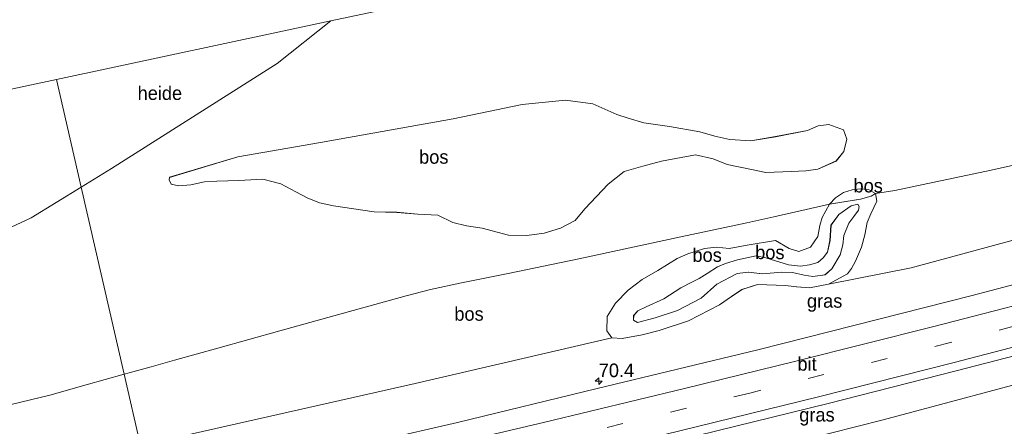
# Model space of a CAD drawing. Header units: millimetres. Extents: x 180000 to 190000, y 466229 to 468626.
# Tile 64 of 202: x 182484 to 182665, y 468180 to 468255. Entities that reach past the tile are written whole.
import ezdxf
from ezdxf.enums import TextEntityAlignment as Align

# ---------------------------------------------------------------- set-up
doc = ezdxf.new("R2010")
doc.units = ezdxf.units.MM
doc.linetypes.add('39strp', pattern=[12, 3, -9])
for name, color, linetype, lineweight in [('af-bs-rasterhekwerk', 8, 'hekwerk', 18), ('as-bs-kilometr', 13, 'Continuous', 18), ('bp-b5-bos', 93, 'Continuous', 18), ('bp-b5-grasland', 93, 'Continuous', 18), ('bp-b5-overig', 93, 'Continuous', 18), ('gw-bs-kruinlijn', 93, 'Continuous', 18), ('gw-bs-teenlijn', 93, 'Continuous', 18), ('kd-bs-opnamedtmgrens', 173, 'Continuous', 18), ('mk-bs-39streep 0.15', 8, '39strp', 18), ('mk-bs-streep 0.15', 8, 'Continuous', 18), ('og-bs-hulpgeometrie', 53, 'Continuous', 18), ('vh-b5-verh_soort', 8, 'Continuous', 18)]:
    doc.layers.add(name, color=color, linetype=linetype, lineweight=lineweight)
doc.styles.add('rtw_iso', font='iso-rtw.shx')
doc.linetypes.add('hekwerk', pattern='A,7,-1.5,[1,RTW.shx,S=0.75,R=0,X=0,Y=0],-1.5', length=10)

# ---------------------------------------------------------------- blocks, each defined once
blk = doc.blocks.new('dtbattr-r')
at = {"style": 'rtw_iso'}
blk.add_attdef('TAG', text='', height=2.5, dxfattribs=at).set_placement((0, 0), align=Align.MIDDLE_CENTER)
blk = doc.blocks.new('d33az_ACAD_1_FMEBLOCK27')
at = {"layer": 'bp-b5-bos'}
for points in [[(24.8, 11.91, 37.26), (23.71, 9.58, 37.28), (23.06, 8, 37.42), (22.59, 5.69, 37.5), (21.98, 3.45, 37.54), (20.9, 0.87, 37.58), (20.16, -0.49, 37.55), (19.44, -1.44, 37.56), (15.94, -3.34, 37.47), (12.46, -4.02, 37.44), (10.09, -3.83, 37.43), (8.01, -3.6, 37.45), (2.91, -3.41, 37.45), (0.04, -4.35, 37.47), (-1.86, -5.6, 37.49), (-4.12, -7.13, 37.5), (-9.8, -10.09, 37.54), (-15.21, -11.86, 37.59), (-18.31, -12.67, 37.63), (-22.01, -13.32, 37.67), (-23.86, -13.2, 37.76), (-24.8, -11.92, 37.93), (-24.72, -9.28, 38.02), (-23.18, -6.84, 38.07), (-20.87, -4.48, 38.06), (-18.33, -2.52, 38.01), (-15.43, -0.82, 37.93), (-11.9, 1.34, 37.9), (-9.94, 2.23, 37.95), (-6.86, 3.23, 37.97), (-4.67, 3.43, 37.85), (-2.34, 3.2, 37.67), (1.01, 3.81, 37.66), (6.23, 4.67, 37.78), (8.7, 3.21, 38), (10.5, 2.64, 38.21), (12.65, 3.44, 38.09), (13.98, 5.4, 38), (14.35, 7.43, 37.89), (14.76, 8.9, 37.81), (16.15, 11.35, 37.74), (19.15, 11.85, 37.2), (21.81, 12.28, 36.84), (23.76, 12.82, 37.23), (24.55, 13.32, 37.37)], [(16.21, 4.7, 36.53), (15.76, 2.56, 36.52), (14.96, 1.49, 36.48), (13.98, 0.64, 36.48), (12.42, 0.18, 36.45), (10.79, -0.07, 36.44), (8.6, 0.23, 36.44), (4.44, 1.52, 36.44), (2.66, 1.83, 36.57), (-0.78, 1.13, 36.56), (-2.96, 0.45, 36.61), (-4.44, -0.17, 36.6), (-6.36, -1.37, 36.66), (-7.86, -2.32, 36.7), (-9.16, -2.96, 36.73), (-11.22, -4.02, 36.78), (-14.35, -6.04, 36.83), (-17.59, -7.52, 36.95), (-19.09, -8.25, 37.01), (-19.87, -9.11, 37.02), (-19.9, -9.98, 36.99), (-19.16, -10.37, 36.94), (-15.89, -9.51, 36.79), (-11.84, -8.19, 36.76), (-7.46, -5.92, 36.7), (-4.61, -3.32, 36.66), (-0.86, -1.4, 36.54), (1.2, -1.14, 36.41), (3.8, -1.45, 36.34), (7.36, -1.16, 36.38), (9.34, -1.22, 36.36), (11.48, -1.71, 36.4), (13.07, -1.95, 36.44), (15.29, -1.61, 36.49), (16.56, -0.53, 36.55), (18.06, 2.07, 36.56), (18.6, 3.85, 36.58), (18.75, 5.57, 36.55), (19.66, 7.84, 36.57), (20.57, 9.11, 36.59), (21.44, 10.28, 36.62), (21.59, 10.93, 36.62), (21.33, 11.38, 36.61), (20.08, 11.06, 36.55), (17.83, 9.47, 36.46), (16.4, 7.5, 36.39)]]:
    blk.add_polyline3d(points, close=True, dxfattribs=at)
blk = doc.blocks.new('d33az_ACAD_1_FMEBLOCK144')
at = {"layer": 'bp-b5-bos'}
for points in [[(71.45, 32.55, 38.61), (69.95, 31.49, 38.32), (66.03, 31.58, 38.31), (61.33, 31.51, 38.23), (57.64, 30.63, 38.24), (54.64, 28.92, 38.25), (52.71, 26.53, 38.2), (52.65, 22.13, 38.27), (54.16, 19.46, 38.32), (55.29, 17.01, 38.29), (56.65, 15.57, 38.32), (58.54, 14.61, 38.33), (60.77, 13.99, 38.3), (63.4, 13.42, 38.33), (65.97, 13.36, 38.34), (68.62, 13.13, 38.33), (70.57, 12.29, 38.31), (71.47, 10.86, 38.29), (69.73, 6, 37.83), (68.93, 3.36, 37.86), (69.01, 0.63, 37.9), (69.41, -1.77, 37.95), (70.07, -4.66, 38.07), (70.95, -6.19, 38.19), (73.35, -7.96, 38.34), (77.08, -9.49, 38.57), (78.78, -10.19, 38.63), (80.55, -11.34, 38.65), (82.48, -11.96, 38.65), (80.08, -12.31, 38.62), (77.06, -11.42, 38.55), (75.62, -10.94, 38.44), (72.65, -10.65, 38.25), (69.75, -11.09, 38.1), (66.38, -11.78, 37.84), (64.21, -12.14, 37.73), (57.55, -13.79, 37.5), (42.91, -18.88, 37.69), (34.18, -21.5, 37.67), (22.15, -23.2, 37.2), (6.45, -26.06, 36.85), (-8.22, -29.04, 36.53), (-23.29, -31.2, 36.15), (-47.88, -37.87, 35.86), (-66.17, -42.47, 36.02), (-82.08, -46.64, 35.75), (-85.68, -31, 35.99), (-82.23, -28.39, 35.98), (-80.59, -25.96, 35.99), (-79.74, -23.55, 35.98), (-78.92, -21.67, 35.96), (-72.09, -13.34, 36.09), (-68.17, -8.42, 36.11), (-64.02, -5.65, 36.17), (-60.81, -4.24, 36.1), (-58.65, -3.25, 35.91), (-55.65, -0.67, 35.96), (-52.68, 1.59, 36.07), (-47.86, 4.11, 36.09), (-37.35, 7.73, 36.23), (-27.56, 9.97, 36.5), (-21.85, 12.24, 36.97), (-20.36, 14.28, 37.41), (-20.03, 15.06, 37.54), (-19.56, 16.76, 37.79), (-22.17, 16.93, 37.69), (-25.05, 17.24, 37.68), (-27.72, 17.34, 37.73), (-31.45, 17.23, 37.8), (-19.52, 19.97, 37.91), (3.02, 25.55, 38.01), (36.93, 34.11, 38.07), (69.48, 42.81, 38.16), (85.68, 46.64, 38.24), (83.98, 44.52, 38.51), (83.42, 43.84, 38.8), (82.65, 42.84, 38.9), (81.68, 41.66, 39), (80.91, 40.13, 38.88), (80.22, 38.62, 38.79), (78.94, 37.07, 38.64), (76.73, 35.76, 38.56), (74.39, 34.68, 38.47), (72.9, 33.65, 38.53)], [(36.22, 17.89, 38.43), (27.38, 16.84, 38.4), (24.18, 15.94, 38.36), (20.39, 14.81, 38.32), (17.26, 14.29, 38.24), (14.48, 13.81, 38.2), (12.02, 13.21, 38.3), (7.83, 12.29, 38.48), (4.52, 11.53, 38.55), (1.91, 11.84, 38.57), (0.51, 12.73, 38.44), (0.06, 14.18, 38.38), (-2.43, 15.49, 38.3), (-4.57, 16.5, 38.27), (-7.43, 17.38, 38.23), (-9.86, 17.4, 38.2), (-11.59, 17.1, 38.27), (-15.11, 15.51, 38.37), (-16.91, 13.3, 37.97), (-19.44, 9.44, 37.24), (-21.52, 5.74, 37.14), (-23.14, 0.99, 36.97), (-24.14, -2.05, 36.88), (-24.53, -5.28, 36.76), (-23.98, -10.27, 36.57), (-22.65, -12.63, 36.47), (-20.3, -14.02, 36.4), (-17.03, -14.14, 36.37), (-11.84, -10.83, 36.26), (-8.71, -8.88, 36.48), (-5.98, -6.46, 36.83), (0.71, -3.44, 37.25), (3.78, -2.35, 37.47), (8.34, -1.37, 37.65), (13.27, -3.12, 37.69), (14.95, -4.57, 37.66), (16.15, -6.44, 37.59), (16.61, -8.52, 37.53), (17.51, -11.24, 37.46), (19.33, -13.41, 37.54), (21.82, -14.79, 37.63), (24.2, -16.09, 37.74), (27.09, -16.72, 37.84), (30.16, -16.39, 37.94), (33.7, -16.32, 38.07), (37.31, -16.63, 38.21), (39.61, -16.18, 38.32), (41.62, -14.1, 38.26), (43.31, -11.02, 38.21), (45.73, -7.99, 38.23), (48.15, -4.27, 38.24), (48.4, -2.24, 38.18), (47.71, -0.33, 38.22), (46.32, 1.84, 38.31), (45.37, 4.77, 38.33), (45.81, 10.26, 38.3), (45.15, 13.79, 38.25), (44.61, 16.19, 38.28), (43.62, 17.97, 38.32), (41.74, 18.66, 38.32)]]:
    blk.add_polyline3d(points, close=True, dxfattribs=at)
blk = doc.blocks.new('d33az_ACAD_1_FMEBLOCK145')
at = {"layer": 'bp-b5-bos'}
blk.add_polyline3d([(60.45, -35.57, 37.13), (50.23, -37.83, 37.04), (41.76, -39.64, 36.86), (33.39, -41.42, 37.29), (29.79, -41.96, 37.37), (28.54, -41.24, 37.54), (27.02, -41.11, 37.66), (25.53, -41.28, 37.7), (23.92, -41.76, 37.72), (22.45, -42.75, 37.72), (21.39, -43.93, 37.74), (15.74, -45.22, 38.3), (11.16, -46.28, 38.41), (6.19, -47.33, 37.88), (-5.97, -49.94, 38.13), (-24.68, -53.95, 39.33), (-37.7, -56.67, 39.4), (-46.25, -58.38, 39.32), (-51.98, -59.59, 38.6), (-56.46, -60.76, 38.36), (-70.85, -64.75, 37.97), (-79.67, -67.23, 38.7), (-91.08, -70.37, 38.52), (-99.03, -72.57, 38.61), (-103.3, -73.81, 38.2), (-107.36, -74.92, 37.61), (-108.28, -75.18, 37.49), (-116.18, -40.8, 36.79), (-110.63, -37.4, 36.92), (-80.17, -18.09, 37.03), (-70.26, -10.24, 37.08), (-13.6, 1.78, 37.8)], dxfattribs=at)
blk.add_polyline3d([(-99.61, -40.28, 37.75), (-98.3, -40.55, 37.94), (-96.03, -40.37, 38.13), (-93.53, -39.8, 38.34), (-91.26, -39.67, 38.48), (-87.21, -39.56, 38.38), (-82.77, -39.36, 38.51), (-79.49, -40.21, 38.7), (-76.74, -41.64, 38.99), (-74.64, -42.76, 39.25), (-72.38, -43.69, 39.46), (-69.79, -44.24, 39.69), (-62.31, -45.32, 40.2), (-58.16, -45.42, 40.12), (-54.32, -45.77, 40.1), (-50.62, -45.94, 40.37), (-47.84, -47.28, 40.57), (-45.34, -47.9, 40.66), (-42.5, -48.36, 40.57), (-37.65, -49.62, 40.45), (-34.27, -49.67, 40.38), (-31.09, -49.25, 40.27), (-28.1, -48.32, 40.09), (-25.4, -46.92, 39.95), (-23.6, -44.8, 39.83), (-19.33, -40.25, 39.48), (-16.39, -37.91, 39.36), (-12.94, -36.92, 39.27), (-9.49, -36.05, 39.17), (-3.26, -34.83, 39.13), (-0.01, -35.61, 39.14), (2.56, -36.65, 39.21), (7.02, -37.54, 39.25), (9.66, -38.13, 39.18), (14.33, -37.95, 39.17), (17.03, -37.78, 38.95), (19.2, -37.47, 38.62), (22.57, -35.99, 38.3), (23.98, -34.25, 38.21), (24.58, -31.98, 37.99), (23.93, -30.25, 37.9), (21.22, -29.27, 37.84), (19.28, -29.52, 37.8), (17.35, -30.37, 37.79), (11.47, -31.51, 37.95), (6.93, -32.3, 38.06), (3.04, -32.03, 38.01), (0.28, -31.42, 37.98), (-2.47, -30.6, 37.97), (-8.07, -29.63, 38.18), (-12.75, -28.97, 38.3), (-15.67, -28.14, 38.38), (-17.72, -27.47, 38.37), (-22.15, -25.5, 38.23), (-27.14, -24.81, 38.15), (-35.11, -25.58, 38.02), (-47.81, -28.25, 38.04), (-72.2, -32.61, 37.92), (-87.39, -35.25, 37.69), (-99.93, -38.99, 37.38), (-100.01, -39.45, 37.58)], close=True, dxfattribs=at)
blk = doc.blocks.new('hecto')
for p, q in [((0, 0.625), (-0.625, 0)), ((0, -0.625), (0, 0.625)), ((-0.625, 0), (0.625, 0)), ((0.625, 0), (0, -0.625))]:
    blk.add_line(p, q)
blk = doc.blocks.new('dtbattr')
at = {"style": 'rtw_iso'}
blk.add_attdef('TAG', (0.59, 0.87), '', height=2.5, dxfattribs=at)

msp = doc.modelspace()

# ---------------------------------------------------------------- linework, layer by layer
at = {"layer": 'af-bs-rasterhekwerk'}
for points in [[(182672.2, 468229.65, 37.13), (182661.98, 468227.39, 37.04), (182653.51, 468225.58, 36.86), (182645.14, 468223.8, 37.29), (182641.54, 468223.26, 37.37), (182640.75, 468222.76, 37.23), (182638.81, 468222.22, 36.84), (182636.15, 468221.79, 37.2), (182633.14, 468221.29, 37.74), (182627.49, 468220, 38.3), (182622.91, 468218.94, 38.41), (182617.94, 468217.89, 37.88), (182605.77, 468215.27, 38.13)], [(182503.47, 468190.04, 37.49), (182504.39, 468190.29, 37.61), (182508.45, 468191.41, 38.2), (182512.72, 468192.64, 38.61), (182520.67, 468194.85, 38.52), (182532.08, 468197.99, 38.7), (182540.9, 468200.47, 37.97), (182555.29, 468204.46, 38.36), (182559.77, 468205.63, 38.6), (182565.5, 468206.84, 39.32), (182574.05, 468208.55, 39.4), (182587.07, 468211.27, 39.33), (182605.77, 468215.27, 38.13)], [(182503.47, 468190.04, 37.49), (182496.47, 468188.07, 36.57), (182489.81, 468186.21, 36.23), (182482.72, 468184.5, 36.07), (182478.46, 468183.59, 36.06), (182471, 468182.15, 37.18), (182463.54, 468180.61, 37.19), (182447.74, 468177.43, 36.82), (182435.84, 468175.08, 37.22), (182407.73, 468169.62, 37.21), (182391.45, 468166.3, 37.31), (182381.92, 468164.44, 37.33), (182366.86, 468161.12, 37.56), (182356.7, 468158.93, 38.07), (182341.7, 468155.68, 38.53), (182322.16, 468151.56, 39.81), (182309.91, 468148.91, 39.43), (182301.94, 468147.13, 38.32), (182293.64, 468145.47, 37.75), (182285.87, 468143.69, 37.66), (182269.53, 468140.15, 37.43), (182261.4, 468138.33, 37.55)]]:
    msp.add_polyline3d(points, dxfattribs=at)
at = {"layer": 'bp-b5-bos'}
for points in [[(182614.79, 468233.18, 38.01), (182618.68, 468232.92, 38.06), (182623.22, 468233.7, 37.95), (182629.09, 468234.84, 37.79), (182631.02, 468235.7, 37.8), (182632.97, 468235.95, 37.84), (182635.68, 468234.97, 37.9), (182636.33, 468233.23, 37.99), (182635.73, 468230.97, 38.21), (182634.32, 468229.22, 38.3), (182630.95, 468227.74, 38.62), (182628.78, 468227.43, 38.95), (182626.08, 468227.27, 39.17), (182621.41, 468227.09, 39.18), (182618.77, 468227.68, 39.25), (182614.31, 468228.57, 39.21), (182611.74, 468229.61, 39.14), (182608.49, 468230.39, 39.13), (182602.26, 468229.17, 39.17), (182598.81, 468228.3, 39.27), (182595.36, 468227.3, 39.36), (182592.42, 468224.97, 39.48), (182588.15, 468220.42, 39.83), (182586.35, 468218.3, 39.95), (182583.65, 468216.9, 40.09), (182580.66, 468215.97, 40.27), (182577.48, 468215.54, 40.38), (182574.1, 468215.59, 40.45), (182569.25, 468216.86, 40.57), (182566.41, 468217.31, 40.66), (182563.91, 468217.94, 40.57), (182561.13, 468219.28, 40.37), (182557.43, 468219.44, 40.1), (182553.59, 468219.79, 40.12), (182549.44, 468219.9, 40.2), (182541.96, 468220.98, 39.69), (182539.37, 468221.53, 39.46), (182537.11, 468222.45, 39.25), (182535.01, 468223.58, 38.99), (182532.26, 468225.01, 38.7), (182528.98, 468225.86, 38.51), (182524.54, 468225.66, 38.38), (182520.49, 468225.54, 38.48), (182518.22, 468225.41, 38.34), (182515.72, 468224.85, 38.13), (182513.45, 468224.66, 37.94), (182512.14, 468224.94, 37.75), (182511.74, 468225.77, 37.58), (182511.82, 468226.22, 37.38), (182524.36, 468229.97, 37.69), (182539.55, 468232.61, 37.92), (182563.94, 468236.97, 38.04), (182576.63, 468239.64, 38.02), (182584.61, 468240.41, 38.15), (182589.6, 468239.72, 38.23), (182594.02, 468237.75, 38.37), (182596.08, 468237.08, 38.38), (182599, 468236.24, 38.3), (182603.68, 468235.59, 38.18), (182609.28, 468234.61, 37.97), (182612.03, 468233.8, 37.98)], [(182636.15, 468221.79, 37.2), (182633.14, 468221.29, 37.74), (182634.2, 468222.47, 37.72), (182635.67, 468223.46, 37.72), (182637.28, 468223.94, 37.7), (182638.77, 468224.11, 37.66), (182640.29, 468223.98, 37.54), (182641.54, 468223.26, 37.37), (182640.75, 468222.76, 37.23), (182638.81, 468222.22, 36.84)], [(182630.98, 468215.34, 38), (182629.64, 468213.38, 38.09), (182627.49, 468212.58, 38.21), (182625.7, 468213.15, 38), (182623.22, 468214.61, 37.78), (182618.01, 468213.75, 37.66), (182614.66, 468213.14, 37.67), (182612.32, 468213.37, 37.85), (182610.14, 468213.17, 37.97), (182607.06, 468212.17, 37.95), (182605.1, 468211.28, 37.9), (182601.57, 468209.12, 37.93), (182598.67, 468207.42, 38.01), (182596.13, 468205.46, 38.06), (182593.81, 468203.1, 38.07), (182592.27, 468200.66, 38.02), (182592.2, 468198.02, 37.93), (182593.13, 468196.74, 37.76), (182556.99, 468188.33, 38.1), (182506.48, 468176.95, 37.79), (182503.47, 468190.04, 37.49), (182504.39, 468190.29, 37.61), (182508.45, 468191.41, 38.2), (182512.72, 468192.64, 38.61), (182520.67, 468194.85, 38.52), (182532.08, 468197.99, 38.7), (182540.9, 468200.47, 37.97), (182555.29, 468204.46, 38.36), (182559.77, 468205.63, 38.6), (182565.5, 468206.84, 39.32), (182574.05, 468208.55, 39.4), (182587.07, 468211.27, 39.33), (182605.77, 468215.27, 38.13), (182617.94, 468217.89, 37.88), (182622.91, 468218.94, 38.41), (182627.49, 468220, 38.3), (182633.14, 468221.29, 37.74), (182631.75, 468218.84, 37.81), (182631.35, 468217.37, 37.89)], [(182635.05, 468212.01, 36.56), (182633.55, 468209.41, 36.55), (182632.29, 468208.33, 36.49), (182630.06, 468207.99, 36.44), (182628.47, 468208.23, 36.4), (182626.34, 468208.72, 36.36), (182624.36, 468208.78, 36.38), (182620.79, 468208.48, 36.34), (182618.2, 468208.8, 36.41), (182616.14, 468208.54, 36.54), (182612.38, 468206.62, 36.66), (182609.54, 468204.02, 36.7), (182605.15, 468201.75, 36.76), (182601.1, 468200.43, 36.79), (182597.84, 468199.57, 36.94), (182597.09, 468199.96, 36.99), (182597.13, 468200.83, 37.02), (182597.9, 468201.69, 37.01), (182599.4, 468202.42, 36.95), (182602.65, 468203.9, 36.83), (182605.77, 468205.92, 36.78), (182607.83, 468206.98, 36.73), (182609.13, 468207.62, 36.7), (182610.63, 468208.57, 36.66), (182612.55, 468209.77, 36.6), (182614.03, 468210.39, 36.61), (182616.21, 468211.07, 36.56), (182619.65, 468211.77, 36.57), (182621.43, 468211.45, 36.44), (182625.6, 468210.17, 36.44), (182627.78, 468209.87, 36.44), (182629.41, 468210.12, 36.45), (182630.97, 468210.58, 36.48), (182631.95, 468211.43, 36.48), (182632.76, 468212.5, 36.52), (182633.21, 468214.64, 36.53), (182633.4, 468217.44, 36.39), (182634.82, 468219.41, 36.46), (182637.08, 468221, 36.55), (182638.32, 468221.32, 36.61), (182638.58, 468220.87, 36.62), (182638.43, 468220.22, 36.62), (182637.56, 468219.05, 36.59), (182636.65, 468217.78, 36.57), (182635.75, 468215.51, 36.55), (182635.59, 468213.79, 36.58)]]:
    msp.add_polyline3d(points, close=True, dxfattribs=at)
for points in [[(182681.36, 468218.57, 37.74), (182648.1, 468209.61, 37.45), (182632.93, 468206.6, 37.47), (182636.44, 468208.5, 37.56), (182637.16, 468209.45, 37.55), (182637.89, 468210.81, 37.58), (182638.98, 468213.39, 37.54), (182639.58, 468215.63, 37.5), (182640.05, 468217.94, 37.42), (182640.7, 468219.52, 37.28), (182641.79, 468221.85, 37.26), (182641.54, 468223.26, 37.37), (182645.14, 468223.8, 37.29), (182653.51, 468225.58, 36.86), (182661.98, 468227.39, 37.04), (182672.2, 468229.65, 37.13)], [(182466.64, 468209.62, 36.31), (182486.36, 468218.78, 36.57), (182495.56, 468224.41, 36.79), (182503.47, 468190.04, 37.49), (182496.47, 468188.07, 36.57), (182489.81, 468186.21, 36.23), (182482.72, 468184.5, 36.07)], [(182482.72, 468184.5, 36.07), (182489.81, 468186.21, 36.23), (182496.47, 468188.07, 36.57), (182503.47, 468190.04, 37.49), (182506.48, 468176.95, 37.79), (182490.59, 468172.3, 37.31), (182472.38, 468168.3, 37.35)]]:
    msp.add_polyline3d(points, dxfattribs=at)
at = {"layer": 'bp-b5-grasland'}
msp.add_polyline3d([(182685.21, 468211.3, 38.37), (182659.33, 468204.48, 38.32), (182619.93, 468194.54, 38.25), (182590.41, 468187.41, 38.23), (182564.74, 468181.18, 38.13), (182535.92, 468174.53, 38.14), (182508.47, 468168.31, 38.03), (182506.48, 468176.95, 37.79), (182556.99, 468188.33, 38.1), (182593.13, 468196.74, 37.76), (182594.98, 468196.62, 37.67), (182598.69, 468197.27, 37.63), (182601.79, 468198.08, 37.59), (182607.19, 468199.85, 37.54), (182612.87, 468202.81, 37.5), (182615.13, 468204.34, 37.49), (182617.04, 468205.59, 37.47), (182619.9, 468206.53, 37.45), (182625.01, 468206.34, 37.45), (182627.09, 468206.11, 37.43), (182629.45, 468205.92, 37.44), (182632.93, 468206.6, 37.47), (182648.1, 468209.61, 37.45), (182681.36, 468218.57, 37.74)], dxfattribs=at)
msp.add_polyline3d([(182555.73, 468159.71, 37.76), (182512.78, 468149.6, 37.94), (182511.3, 468156.02, 38.29), (182535.38, 468161.41, 38.29), (182555.35, 468166.11, 38.35), (182582.69, 468172.5, 38.37), (182605.42, 468177.9, 38.44), (182632.87, 468184.65, 38.52), (182656.37, 468190.66, 38.57), (182678.43, 468196.36, 38.59), (182700.92, 468202.26, 38.57), (182720.31, 468207.34, 38.55), (182736.12, 468211.58, 38.55), (182737.17, 468207.33, 38.22), (182725.57, 468203.7, 38.26), (182714.44, 468200.15, 38.27), (182691.73, 468194.18, 38.24), (182675.53, 468190.35, 38.16), (182642.99, 468181.66, 38.07), (182609.08, 468173.09, 38.01), (182586.53, 468167.52, 37.91), (182574.61, 468164.77, 37.8)], close=True, dxfattribs=at)
at = {"layer": 'bp-b5-overig'}
for points in [[(182501.12, 468227.82, 36.92), (182495.56, 468224.41, 36.79), (182491.01, 468244.2, 36.66), (182541.49, 468254.98, 37.08), (182531.57, 468247.12, 37.03)], [(182449.46, 468185.29, 36.46), (182445.91, 468184.86, 36.42), (182441.52, 468186.41, 36.32), (182438.59, 468188.98, 36.35), (182434.92, 468195.2, 36.33), (182431.88, 468203.43, 36.28), (182431.06, 468213.71, 36.31), (182433.15, 468221.93, 36.31), (182436.77, 468232.63, 36.21), (182491.01, 468244.2, 36.66), (182495.56, 468224.41, 36.79), (182486.36, 468218.78, 36.57), (182466.64, 468209.62, 36.31), (182460.13, 468204.94, 36.37), (182453.69, 468187.57, 36.44), (182451.79, 468186.07, 36.44)]]:
    msp.add_polyline3d(points, close=True, dxfattribs=at)
at = {"layer": 'gw-bs-kruinlijn'}
for points in [[(182635.68, 468234.97, 37.9), (182636.33, 468233.23, 37.99), (182635.73, 468230.97, 38.21), (182634.32, 468229.22, 38.3), (182630.95, 468227.74, 38.62), (182628.78, 468227.43, 38.95), (182626.08, 468227.27, 39.17), (182621.41, 468227.09, 39.18), (182618.77, 468227.68, 39.25), (182614.31, 468228.57, 39.21), (182611.74, 468229.61, 39.14), (182608.49, 468230.39, 39.13), (182602.26, 468229.17, 39.17), (182598.81, 468228.3, 39.27), (182595.36, 468227.3, 39.36), (182592.42, 468224.97, 39.48), (182588.15, 468220.42, 39.83), (182586.35, 468218.3, 39.95), (182583.65, 468216.9, 40.09), (182580.66, 468215.97, 40.27), (182577.48, 468215.54, 40.38), (182574.1, 468215.59, 40.45), (182569.25, 468216.86, 40.57), (182566.41, 468217.31, 40.66), (182563.91, 468217.94, 40.57), (182561.13, 468219.28, 40.37), (182557.43, 468219.44, 40.1), (182553.59, 468219.79, 40.12), (182549.44, 468219.9, 40.2), (182541.96, 468220.98, 39.69), (182539.37, 468221.53, 39.46), (182537.11, 468222.45, 39.25), (182535.01, 468223.58, 38.99), (182532.26, 468225.01, 38.7), (182528.98, 468225.86, 38.51), (182524.54, 468225.66, 38.38), (182520.49, 468225.54, 38.48), (182518.22, 468225.41, 38.34), (182515.72, 468224.85, 38.13), (182513.45, 468224.66, 37.94), (182512.14, 468224.94, 37.75), (182511.74, 468225.77, 37.58), (182511.82, 468226.22, 37.38)], [(182638.77, 468224.11, 37.66), (182637.28, 468223.94, 37.7), (182635.67, 468223.46, 37.72), (182634.2, 468222.47, 37.72), (182633.14, 468221.29, 37.74), (182631.75, 468218.84, 37.81), (182631.35, 468217.37, 37.89), (182630.98, 468215.34, 38), (182629.64, 468213.38, 38.09), (182627.49, 468212.58, 38.21), (182625.7, 468213.15, 38), (182623.22, 468214.61, 37.78), (182618.01, 468213.75, 37.66), (182614.66, 468213.14, 37.67), (182612.32, 468213.37, 37.85), (182610.14, 468213.17, 37.97), (182607.06, 468212.17, 37.95), (182605.1, 468211.28, 37.9), (182601.57, 468209.12, 37.93), (182598.67, 468207.42, 38.01), (182596.13, 468205.46, 38.06), (182593.81, 468203.1, 38.07), (182592.27, 468200.66, 38.02), (182592.2, 468198.02, 37.93), (182593.13, 468196.74, 37.76), (182594.98, 468196.62, 37.67), (182598.69, 468197.27, 37.63), (182601.79, 468198.08, 37.59), (182607.19, 468199.85, 37.54), (182612.87, 468202.81, 37.5), (182615.13, 468204.34, 37.49), (182617.04, 468205.59, 37.47), (182619.9, 468206.53, 37.45), (182625.01, 468206.34, 37.45), (182627.09, 468206.11, 37.43), (182629.45, 468205.92, 37.44), (182632.93, 468206.6, 37.47), (182636.44, 468208.5, 37.56), (182637.16, 468209.45, 37.55), (182637.89, 468210.81, 37.58), (182638.98, 468213.39, 37.54), (182639.58, 468215.63, 37.5), (182640.05, 468217.94, 37.42), (182640.7, 468219.52, 37.28), (182641.79, 468221.85, 37.26), (182641.54, 468223.26, 37.37), (182640.29, 468223.98, 37.54), (182638.77, 468224.11, 37.66)]]:
    msp.add_polyline3d(points, dxfattribs=at)
at = {"layer": 'gw-bs-teenlijn'}
for points in [[(182511.82, 468226.22, 37.38), (182524.36, 468229.97, 37.69), (182539.55, 468232.61, 37.92), (182563.94, 468236.97, 38.04), (182576.63, 468239.64, 38.02), (182584.61, 468240.41, 38.15), (182589.6, 468239.72, 38.23), (182594.02, 468237.75, 38.37), (182596.08, 468237.08, 38.38), (182599, 468236.24, 38.3), (182603.68, 468235.59, 38.18), (182609.28, 468234.61, 37.97), (182612.03, 468233.8, 37.98), (182614.79, 468233.18, 38.01), (182618.68, 468232.92, 38.06), (182623.22, 468233.7, 37.95), (182629.09, 468234.84, 37.79), (182631.02, 468235.7, 37.8), (182632.97, 468235.95, 37.84), (182635.68, 468234.97, 37.9)], [(182638.32, 468221.32, 36.61), (182637.08, 468221, 36.55), (182634.82, 468219.41, 36.46), (182633.4, 468217.44, 36.39), (182633.21, 468214.64, 36.53), (182632.76, 468212.5, 36.52), (182631.95, 468211.43, 36.48), (182630.97, 468210.58, 36.48), (182629.41, 468210.12, 36.45), (182627.78, 468209.87, 36.44), (182625.6, 468210.17, 36.44), (182621.43, 468211.45, 36.44), (182619.65, 468211.77, 36.57), (182616.21, 468211.07, 36.56), (182614.03, 468210.39, 36.61), (182612.55, 468209.77, 36.6), (182610.63, 468208.57, 36.66), (182609.13, 468207.62, 36.7), (182607.83, 468206.98, 36.73), (182605.77, 468205.92, 36.78), (182602.65, 468203.9, 36.83), (182599.4, 468202.42, 36.95), (182597.9, 468201.69, 37.01), (182597.13, 468200.83, 37.02), (182597.09, 468199.96, 36.99), (182597.84, 468199.57, 36.94), (182601.1, 468200.43, 36.79), (182605.15, 468201.75, 36.76), (182609.54, 468204.02, 36.7), (182612.38, 468206.62, 36.66), (182616.14, 468208.54, 36.54), (182618.2, 468208.8, 36.41), (182620.79, 468208.48, 36.34), (182624.36, 468208.78, 36.38), (182626.34, 468208.72, 36.36), (182628.47, 468208.23, 36.4), (182630.06, 468207.99, 36.44), (182632.29, 468208.33, 36.49), (182633.55, 468209.41, 36.55), (182635.05, 468212.01, 36.56), (182635.59, 468213.79, 36.58), (182635.75, 468215.51, 36.55), (182636.65, 468217.78, 36.57), (182637.56, 468219.05, 36.59), (182638.43, 468220.22, 36.62), (182638.58, 468220.87, 36.62), (182638.32, 468221.32, 36.61)]]:
    msp.add_polyline3d(points, dxfattribs=at)
at = {"layer": 'kd-bs-opnamedtmgrens'}
for points in [[(182491.01, 468244.2, 36.66), (182541.49, 468254.98, 37.08), (182598.15, 468266.99, 37.8)], [(182436.77, 468232.63, 36.21), (182491.01, 468244.2, 36.66)]]:
    msp.add_polyline3d(points, dxfattribs=at)
at = {"layer": 'mk-bs-39streep 0.15'}
msp.add_polyline3d([(182734.85, 468216.71, 38.57), (182713.92, 468211.09, 38.63), (182678.85, 468201.91, 38.59), (182655.38, 468195.85, 38.54), (182618.47, 468186.58, 38.48), (182582.7, 468177.97, 38.38), (182558.95, 468172.33, 38.38), (182535.07, 468166.84, 38.3), (182510.11, 468161.17, 38.24)], dxfattribs=at)
at = {"layer": 'mk-bs-streep 0.15'}
for points in [[(182509.3, 468164.71, 38.17), (182533.82, 468170.28, 38.16), (182555.81, 468175.36, 38.2), (182580.57, 468181.19, 38.29), (182606.48, 468187.43, 38.35), (182626.95, 468192.44, 38.39), (182652.27, 468198.83, 38.4), (182679.77, 468205.91, 38.5), (182703.79, 468212.25, 38.49), (182719.26, 468216.34, 38.56), (182733.96, 468220.31, 38.55)], [(182735.73, 468213.16, 38.57), (182696.82, 468202.79, 38.66), (182680.96, 468198.67, 38.65), (182656.05, 468192.2, 38.61), (182631.07, 468185.89, 38.53), (182599.36, 468178.12, 38.5), (182566.94, 468170.42, 38.45), (182536.72, 468163.41, 38.35), (182510.95, 468157.55, 38.31)]]:
    msp.add_polyline3d(points, dxfattribs=at)
at = {"layer": 'og-bs-hulpgeometrie'}
msp.add_polyline3d([(182534.35, 468055.81, 38.73), (182532.32, 468064.65, 39.63), (182531.5, 468068.23, 38.9), (182530.49, 468072.58, 39.06), (182529.57, 468076.6, 39.07), (182529.05, 468078.84, 39.01), (182528.22, 468082.48, 38.94), (182527.42, 468085.96, 38.82), (182527.27, 468086.6, 38.78), (182526.21, 468091.2, 38.42), (182523.98, 468100.91, 35.75), (182520.38, 468116.55, 35.99), (182516.47, 468133.55, 39.61), (182512.78, 468149.6, 37.94), (182511.3, 468156.02, 38.29), (182510.95, 468157.55, 38.31), (182510.11, 468161.17, 38.24), (182509.3, 468164.71, 38.17), (182508.47, 468168.31, 38.03), (182506.48, 468176.95, 37.79), (182503.47, 468190.04, 37.49), (182495.56, 468224.41, 36.79), (182491.01, 468244.2, 36.66)], dxfattribs=at)
at = {"layer": 'vh-b5-verh_soort'}
msp.add_polyline3d([(182678.43, 468196.36, 38.59), (182656.37, 468190.66, 38.57), (182632.87, 468184.65, 38.52), (182605.42, 468177.9, 38.44), (182582.69, 468172.5, 38.37), (182555.35, 468166.11, 38.35), (182535.38, 468161.41, 38.29), (182511.3, 468156.02, 38.29), (182510.95, 468157.55, 38.31), (182510.11, 468161.17, 38.24), (182509.3, 468164.71, 38.17), (182508.47, 468168.31, 38.03), (182535.92, 468174.53, 38.14), (182564.74, 468181.18, 38.13), (182590.41, 468187.41, 38.23), (182619.93, 468194.54, 38.25), (182659.33, 468204.48, 38.32), (182685.21, 468211.3, 38.37)], dxfattribs=at)

# ---------------------------------------------------------------- block references
at = {"layer": 'as-bs-kilometr'}
ref = msp.add_blockref('dtbattr', (182590.7, 468188.75, 37.85), dxfattribs=at)
ref.add_attrib('TAG', '70.4', dxfattribs={"layer": '0', "height": 2.5, "style": 'rtw_iso'}).set_placement((182590.7, 468188.75, 37.85), align=Align.BOTTOM_LEFT)
msp.add_blockref('hecto', (182590.7, 468188.75, 37.85), dxfattribs=at)
at = {"layer": 'bp-b5-bos'}
for name, p in [('d33az_ACAD_1_FMEBLOCK145', (182611.75, 468265.22)), ('d33az_ACAD_1_FMEBLOCK27', (182616.99, 468209.94)), ('d33az_ACAD_1_FMEBLOCK144', (182606.06, 468147.54))]:
    msp.add_blockref(name, p, dxfattribs=at)
ref = msp.add_blockref('dtbattr-r', (182557.69, 468227.98, 38.84), dxfattribs=at)
ref.add_attrib('TAG', 'bos', dxfattribs={"layer": '0', "height": 2.5, "style": 'rtw_iso'}).set_placement((182557.69, 468227.98, 38.84), align=Align.BOTTOM_LEFT)
ref = msp.add_blockref('dtbattr-r', (182637.53, 468222.7, 37.47), dxfattribs=at)
ref.add_attrib('TAG', 'bos', dxfattribs={"layer": '0', "height": 2.5, "style": 'rtw_iso'}).set_placement((182637.53, 468222.7, 37.47), align=Align.BOTTOM_LEFT)
ref = msp.add_blockref('dtbattr-r', (182607.93, 468209.94, 37.66), dxfattribs=at)
ref.add_attrib('TAG', 'bos', dxfattribs={"layer": '0', "height": 2.5, "style": 'rtw_iso'}).set_placement((182607.93, 468209.94, 37.66), align=Align.BOTTOM_LEFT)
ref = msp.add_blockref('dtbattr-r', (182619.46, 468210.44, 36.6), dxfattribs=at)
ref.add_attrib('TAG', 'bos', dxfattribs={"layer": '0', "height": 2.5, "style": 'rtw_iso'}).set_placement((182619.46, 468210.44, 36.6), align=Align.BOTTOM_LEFT)
ref = msp.add_blockref('dtbattr-r', (182564.16, 468199.12, 38.13), dxfattribs=at)
ref.add_attrib('TAG', 'bos', dxfattribs={"layer": '0', "height": 2.5, "style": 'rtw_iso'}).set_placement((182564.16, 468199.12, 38.13), align=Align.BOTTOM_LEFT)
at = {"layer": 'bp-b5-grasland'}
ref = msp.add_blockref('dtbattr-r', (182628.97, 468201.51, 37.73), dxfattribs=at)
ref.add_attrib('TAG', 'gras', dxfattribs={"layer": '0', "height": 2.5, "style": 'rtw_iso'}).set_placement((182628.97, 468201.51, 37.73), align=Align.BOTTOM_LEFT)
ref = msp.add_blockref('dtbattr-r', (182627.56, 468180.59, 38.26), dxfattribs=at)
ref.add_attrib('TAG', 'gras', dxfattribs={"layer": '0', "height": 2.5, "style": 'rtw_iso'}).set_placement((182627.56, 468180.59, 38.26), align=Align.BOTTOM_LEFT)
at = {"layer": 'bp-b5-overig'}
ref = msp.add_blockref('dtbattr-r', (182505.95, 468239.7, 36.89), dxfattribs=at)
ref.add_attrib('TAG', 'heide', dxfattribs={"layer": '0', "height": 2.5, "style": 'rtw_iso'}).set_placement((182505.95, 468239.7, 36.89), align=Align.BOTTOM_LEFT)
at = {"layer": 'vh-b5-verh_soort'}
ref = msp.add_blockref('dtbattr-r', (182627.23, 468189.94, 38.38), dxfattribs=at)
ref.add_attrib('TAG', 'bit', dxfattribs={"layer": '0', "height": 2.5, "style": 'rtw_iso'}).set_placement((182627.23, 468189.94, 38.38), align=Align.BOTTOM_LEFT)

doc.saveas('drawing.dxf')
